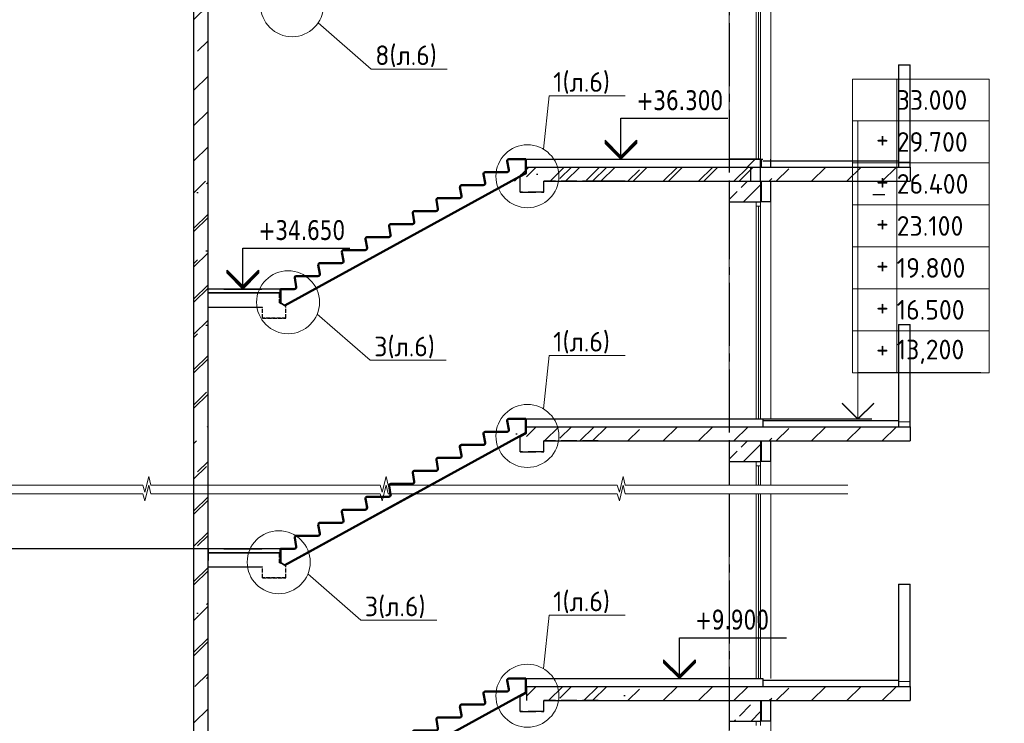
# Model space of a CAD drawing. Header units: millimetres. Extents: x 259029 to 2494469, y -731578 to -57567.
# Tile 84 of 252: x 348615 to 361124, y -593539 to -584598. Entities that reach past the tile are written whole.
import ezdxf
from ezdxf import colors
from ezdxf.entities.mleader import LeaderData, LeaderLine
from ezdxf.math import Vec2, Vec3

# ---------------------------------------------------------------- set-up
doc = ezdxf.new("R2010")
doc.units = ezdxf.units.MM
for name, pattern in [('______2', [270, 200, -70]), ('______5', [1100, 800, -100, 100, -100]), ('Б-1.1 оси$0$Б-1.1 Оси$0$GOST2.303 5', [24, 20, -1.5, 1, -1.5])]:
    doc.linetypes.add(name, pattern=pattern)
doc.layers.get('Defpoints').update_dxf_attribs({"color": 140})
for name, color, linetype, lineweight in [('RAZMER', 100, 'Continuous', 15), ('Standard', 7, 'Continuous', 25), ('АС-Таблицы', 7, 'Continuous', 20), ('Общий01', 7, 'Continuous', 13), ('ОСИ', 151, 'Б-1.1 оси$0$Б-1.1 Оси$0$GOST2.303 5', 9), ('отметки', 243, 'Continuous', 18), ('ПЛИТА', 152, 'Continuous', 35), ('Размеры кладочные', 3, 'Continuous', 20), ('РАЗРЕЗЫ', 10, 'Continuous', 60), ('Символы 0.20', 1, 'Continuous', 20), ('Стена', 7, 'Continuous', 50), ('Стена_ бетон несущ.', 253, 'Continuous', 70)]:
    doc.layers.add(name, color=color, linetype=linetype, lineweight=lineweight)
doc.styles.add('TAHOMA', font='tahoma.ttf')
doc.styles.add('ГОСТ', font='GOST_Common.ttf')
pattern_1 = [(45, (-814425.4, 462928), (-449.0128, 449.0128), []), (45, (-813976.4, 462928), (-449.0128, 449.0128), [793.75, -158.75, 0, -158.75])]
pattern_2 = [(45, (-814425.4, 443128), (-449.0128, 449.0128), []), (45, (-813976.4, 443128), (-449.0128, 449.0128), [793.75, -158.75, 0, -158.75])]
pattern_3 = [(45, (-814425.4, 466228), (-449.0128, 449.0128), []), (45, (-813976.4, 466228), (-449.0128, 449.0128), [793.75, -158.75, 0, -158.75])]
pattern_4 = [(45, (-814425.4, 469528), (-449.0128, 449.0128), []), (45, (-813976.4, 469528), (-449.0128, 449.0128), [793.75, -158.75, 0, -158.75])]
pattern_5 = [(45, (-814425.4, 472828), (-449.0128, 449.0128), []), (45, (-813976.4, 472828), (-449.0128, 449.0128), [793.75, -158.75, 0, -158.75])]

# ---------------------------------------------------------------- blocks, each defined once
blk = doc.blocks.new('*T1061')
at = {"layer": 'Defpoints', "color": 8, "linetype": 'ByBlock', "lineweight": 0, "transparency": 16777216}
for p, q in [((0, 0), (1734, 0)), ((0, 0), (0, -3733)), ((561, 0), (561, -3733)), ((1734, 0), (1734, -3733)), ((0, -533), (1734, -533)), ((0, -1067), (1734, -1067)), ((0, -1600), (1734, -1600)), ((0, -2133), (1734, -2133)), ((0, -2667), (1734, -2667)), ((0, -3200), (1734, -3200)), ((0, -3733), (1734, -3733))]:
    blk.add_line(p, q, dxfattribs=at)
at = {"layer": 'АС-Таблицы', "color": 0, "transparency": 16777216, "char_height": 250, "style": 'ГОСТ'}
for s, insert, width, attachment_point in [('33.000', (561, -267), 1173.09, 4), ('+', (461, -633), 361.22, 3), ('29.700', (561, -800), 1173.09, 4), ('+', (461, -1167), 361.22, 3), ('26.400', (561, -1333), 1173.09, 4), ('+', (461, -1700), 361.22, 3), ('23.100', (561, -1867), 1173.09, 4), ('19.800', (561, -2400), 1173.09, 4), ('+', (461, -2233), 361.22, 3), ('+', (461, -2767), 361.22, 3), ('16.500', (561, -2933), 1173.09, 4), ('+', (461, -3300), 361.22, 3), ('13,200', (561, -3467), 1173.09, 4)]:
    blk.add_mtext(s, dxfattribs=dict(at, insert=insert, width=width, attachment_point=attachment_point))
blk = doc.blocks.new('угловая')
at = {"layer": 'Стена_ бетон несущ.', "linetype": 'Continuous', "lineweight": 25}
h = blk.add_hatch(dxfattribs=at)
h.set_pattern_fill('ANSI35', scale=100, style=0)
h.set_pattern_definition(pattern_2)
h.paths.add_polyline_path([(8403, 113463), (8403, 116583), (8223, 116583), (8223, 113463)])
h = blk.add_hatch(dxfattribs=at)
h.set_pattern_fill('ANSI35', scale=100, style=0)
h.set_pattern_definition([(45, (-814425.4, 446428), (-449.0128, 449.0128), []), (45, (-813976.4, 446428), (-449.0128, 449.0128), [793.75, -158.75, 0, -158.75])])
h.paths.add_polyline_path([(12203, 113283), (13573, 113283), (13573, 113463), (12203, 113463)])
h = blk.add_hatch(dxfattribs=at)
h.set_pattern_fill('ANSI35', scale=100, style=0)
h.set_pattern_definition(pattern_5)
h.paths.add_polyline_path([(12448, 113463), (12448, 113283), (13573, 113283), (13573, 113463)])
h.paths.add_polyline_path([(12203, 113315), (12228, 113328), (12228, 113403), (12217, 113463), (12203, 113463)])
h = blk.add_hatch(dxfattribs=at)
h.set_pattern_fill('ANSI35', scale=100, style=0)
h.set_pattern_definition(pattern_2)
h.paths.add_polyline_path([(13703, 113463), (13703, 113283), (15603, 113283), (15603, 113463)])
h = blk.add_hatch(dxfattribs=at)
h.set_pattern_fill('ANSI35', scale=100, style=0)
h.set_pattern_definition(pattern_5)
h.paths.add_polyline_path([(13703, 113463), (13703, 113283), (15603, 113283), (15603, 113463)])
at = {"layer": 'Стена_ бетон несущ.', "linetype": 'Continuous', "lineweight": 13}
h = blk.add_hatch(dxfattribs=at)
h.set_pattern_fill('ANSI35', color=9, scale=100, style=0)
h.set_pattern_definition([(45, (-812704.9, 443128), (-449.0128, 449.0128), []), (45, (-812255.9, 443128), (-449.0128, 449.0128), [793.75, -158.75, 0, -158.75])])
h.paths.add_polyline_path([(15023, 113463), (15423, 113463), (15423, 113563), (15023, 113563)], flags=0)
at = {"layer": 'Стена_ бетон несущ.', "linetype": 'Continuous', "lineweight": 25}
h = blk.add_hatch(dxfattribs=at)
h.set_pattern_fill('ANSI35', scale=100, style=0)
h.set_pattern_definition([(45, (-206923.1, 673436.9), (-449.0128, 449.0128), []), (45, (-206474.1, 673436.9), (-449.0128, 449.0128), [793.75, -158.75, 0, -158.75])])
h.paths.add_polyline_path([(15423, 113463), (15423, 113283), (17323, 113283), (17323, 113463)])
h = blk.add_hatch(dxfattribs=at)
h.set_pattern_fill('ANSI35', scale=100, style=0)
h.set_pattern_definition(pattern_1)
h.paths.add_polyline_path([(8403, 110163), (8403, 113283), (8223, 113283), (8223, 110163)])
h = blk.add_hatch(dxfattribs=at)
h.set_pattern_fill('ANSI35', scale=100, style=0)
h.set_pattern_definition(pattern_2)
h.paths.add_polyline_path([(8403, 110163), (8403, 113283), (8223, 113283), (8223, 110163)])
h = blk.add_hatch(dxfattribs=at)
h.set_pattern_fill('ANSI35', scale=100, style=0)
h.set_pattern_definition(pattern_4)
h.paths.add_polyline_path([(12448, 110163), (12448, 109983), (13573, 109983), (13573, 110163)])
h.paths.add_polyline_path([(12203, 110015), (12228, 110028), (12228, 110103), (12217, 110163), (12203, 110163)])
h = blk.add_hatch(dxfattribs=at)
h.set_pattern_fill('ANSI35', scale=100, style=0)
h.set_pattern_definition(pattern_4)
h.paths.add_polyline_path([(13703, 110163), (13703, 109983), (15603, 109983), (15603, 110163)])
h = blk.add_hatch(dxfattribs=at)
h.set_pattern_fill('ANSI35', scale=100, style=0)
h.set_pattern_definition([(45, (-206923.1, 670136.9), (-449.0128, 449.0128), []), (45, (-206474.1, 670136.9), (-449.0128, 449.0128), [793.75, -158.75, 0, -158.75])])
h.paths.add_polyline_path([(15423, 110163), (15423, 109983), (17323, 109983), (17323, 110163)])
h = blk.add_hatch(dxfattribs=at)
h.set_pattern_fill('ANSI35', scale=100, style=0)
h.set_pattern_definition(pattern_1)
h.paths.add_polyline_path([(8403, 106863), (8403, 109983), (8223, 109983), (8223, 106863)])
h = blk.add_hatch(dxfattribs=at)
h.set_pattern_fill('ANSI35', scale=100, style=0)
h.set_pattern_definition(pattern_2)
h.paths.add_polyline_path([(8403, 106863), (8403, 109983), (8223, 109983), (8223, 106863)])
h = blk.add_hatch(dxfattribs=at)
h.set_pattern_fill('ANSI35', scale=100, style=0)
h.set_pattern_definition(pattern_3)
h.paths.add_polyline_path([(12448, 106863), (12448, 106683), (13573, 106683), (13573, 106863)])
h.paths.add_polyline_path([(12203, 106715), (12228, 106728), (12228, 106803), (12217, 106863), (12203, 106863)])
h = blk.add_hatch(dxfattribs=at)
h.set_pattern_fill('ANSI35', scale=100, style=0)
h.set_pattern_definition(pattern_3)
h.paths.add_polyline_path([(13703, 106863), (13703, 106683), (15603, 106683), (15603, 106863)])
h = blk.add_hatch(dxfattribs=at)
h.set_pattern_fill('ANSI35', scale=100, style=0)
h.set_pattern_definition([(45, (-206923.1, 666836.9), (-449.0128, 449.0128), []), (45, (-206474.1, 666836.9), (-449.0128, 449.0128), [793.75, -158.75, 0, -158.75])])
h.paths.add_polyline_path([(15423, 106863), (15423, 106683), (17323, 106683), (17323, 106863)])
h = blk.add_hatch(dxfattribs=at)
h.set_pattern_fill('ANSI35', scale=100, style=0)
h.set_pattern_definition(pattern_1)
h.paths.add_polyline_path([(8403, 103563), (8403, 106683), (8223, 106683), (8223, 103563)])
at = {"color": 0}
for p, q in [((12439, 113563), (15453, 113563)), ((13730, 113564), (14688, 113564)), ((13740, 113564), (14698, 113564)), ((12439, 110263), (15453, 110263)), ((13740, 110264), (14698, 110264)), ((8605, 108613), (4522, 108613)), ((12450, 106963), (15453, 106963)), ((13740, 106964), (14698, 106964))]:
    blk.add_line(p, q, dxfattribs=at)
at = {"layer": 'RAZMER', "color": 30, "ltscale": 100}
for p, q in [((16660, 110708, 0), (16660, 114049, 0)), ((16660, 114049, 0), (18222, 114049, 0)), ((16660, 113515, 0), (18222, 113515, 0)), ((16660, 112982, 0), (18222, 112982, 0)), ((16660, 112449, 0), (18222, 112449, 0)), ((16660, 111915, 0), (18222, 111915, 0)), ((16660, 111382, 0), (18222, 111382, 0)), ((16660, 110854, 0), (18222, 110854, 0))]:
    blk.add_line(p, q, dxfattribs=at)
at = {"layer": 'RAZMER'}
blk.add_line((16660, 110863, 0), (16660, 110263), dxfattribs=at)
at = {"layer": 'Standard', "color": 7, "linetype": 'Continuous', "lineweight": 25}
for p, q in [((8223, 96893), (8223, 121183)), ((8223, 113463), (8223, 116583)), ((8403, 109983), (8403, 115506)), ((8403, 109983), (8403, 115506)), ((8403, 113283), (8403, 115313)), ((13647, 113563), (13647, 114083)), ((13647, 114083), (15007, 114083)), ((13447, 113803), (13647, 113603)), ((13447, 113803), (13447, 113783)), ((13647, 113583), (13447, 113783)), ((13447, 113783), (13447, 113763)), ((13647, 113563), (13447, 113763)), ((13647, 113603), (13847, 113803)), ((13847, 113783), (13647, 113583)), ((13847, 113763), (13647, 113563)), ((13847, 113803), (13847, 113783)), ((13847, 113783), (13847, 113763)), ((8403, 111913), (8403, 113463)), ((8403, 111913), (8403, 113463)), ((15423, 113283), (15423, 113463)), ((8223, 110163), (8223, 113283)), ((8223, 110163), (8223, 113283)), ((8845, 111913), (8845, 112433)), ((8845, 112433), (10205, 112433)), ((8845, 111913), (8845, 112433)), ((8845, 112433), (10205, 112433)), ((8645, 112113), (8645, 112153)), ((8645, 112153), (8845, 111953)), ((8645, 112113), (8645, 112153)), ((8645, 112153), (8845, 111953)), ((8845, 111933), (8645, 112133)), ((8845, 111933), (8645, 112133)), ((8845, 111913), (8645, 112113)), ((8845, 111913), (8645, 112113)), ((8845, 111953), (9045, 112153)), ((8845, 111953), (9045, 112153)), ((9045, 112133), (8845, 111933)), ((9045, 112133), (8845, 111933)), ((9045, 112113), (8845, 111913)), ((9045, 112113), (8845, 111913)), ((9045, 112153), (9045, 112133)), ((9045, 112153), (9045, 112133)), ((9045, 112133), (9045, 112113)), ((9045, 112133), (9045, 112113)), ((8605, 111913), (9085, 111913)), ((8605, 111913), (9085, 111913)), ((8403, 108613), (8403, 110163)), ((8403, 108613), (8403, 110163)), ((8223, 106863), (8223, 109983)), ((8223, 106863), (8223, 109983)), ((8403, 100083), (8403, 109311)), ((8605, 108613), (9085, 108613)), ((8403, 106683), (8403, 108463)), ((14391, 106963), (14391, 107483)), ((14391, 107483), (15751, 107483)), ((14191, 107203), (14391, 107003)), ((14191, 107203), (14191, 107183)), ((14391, 107003), (14591, 107203)), ((14591, 107203), (14591, 107183)), ((14391, 106983), (14191, 107183)), ((14191, 107183), (14191, 107163)), ((14391, 106963), (14191, 107163)), ((14591, 107183), (14391, 106983)), ((14591, 107163), (14391, 106963)), ((14591, 107183), (14591, 107163)), ((8403, 103383), (8403, 106863)), ((8223, 103563), (8223, 106683))]:
    blk.add_line(p, q, dxfattribs=at)
at = {"layer": 'Standard', "color": 7, "linetype": 'Continuous', "lineweight": 13}
for p, q in [((15367, 116267), (15367, 113563)), ((15395, 113564), (15395, 116267)), ((15423, 113563), (15423, 116267)), ((17173, 113527), (17323, 113527)), ((15367, 113023), (15367, 112967)), ((15367, 112967), (15367, 110263)), ((15367, 112967), (15423, 112967)), ((15395, 110264), (15395, 112967)), ((15423, 112967), (15423, 113023)), ((15423, 110263), (15423, 112967)), ((17173, 110227), (17323, 110227)), ((15367, 109723), (15367, 109667)), ((15423, 109667), (15423, 109723)), ((15367, 109667), (15367, 109422)), ((15367, 109667), (15423, 109667)), ((15395, 109422), (15395, 109667)), ((15423, 109422), (15423, 109667)), ((15367, 109311), (15367, 106963)), ((15395, 106964), (15395, 109311)), ((15423, 106963), (15423, 109311)), ((17173, 106927), (17323, 106927)), ((15367, 106423), (15367, 106367)), ((15423, 106367), (15423, 106423))]:
    blk.add_line(p, q, dxfattribs=at)
at = {"layer": 'Общий01', "color": 7, "linetype": 'Continuous', "lineweight": 25}
for p, q in [((12203, 113563), (13303, 113563)), ((12203, 113563), (13303, 113563)), ((12439, 113563), (13303, 113563)), ((12439, 113563), (13303, 113563)), ((12448, 113463), (15603, 113463)), ((12448, 113463), (15603, 113463)), ((12503, 113463), (17323, 113463)), ((15453, 113543), (17173, 113543)), ((12669, 113283), (15603, 113283)), ((12669, 113283), (17323, 113283)), ((12203, 110263), (13303, 110263)), ((12203, 110263), (13303, 110263)), ((12439, 110263), (13303, 110263)), ((15453, 110243), (17173, 110243)), ((12448, 110163), (15603, 110163)), ((12503, 110163), (17323, 110163)), ((12669, 109983), (15603, 109983)), ((12669, 109983), (17323, 109983)), ((12203, 106963), (13303, 106963)), ((12450, 106963), (13303, 106963)), ((12450, 106863), (12450, 106963)), ((12448, 106863), (15603, 106863)), ((12503, 106863), (17323, 106863)), ((15453, 106943), (17173, 106943)), ((12669, 106683), (15603, 106683)), ((12669, 106683), (17323, 106683))]:
    blk.add_line(p, q, dxfattribs=at)
at = {"layer": 'ОСИ', "color": 16, "linetype": '______5', "lineweight": 25}
for p, q in [((15023, 122992), (15023, 109422)), ((15023, 109311), (15023, 92834))]:
    blk.add_line(p, q, dxfattribs=at)
at = {"layer": 'отметки', "linetype": 'Continuous', "lineweight": 25, "ltscale": 100}
blk.add_lwpolyline([(16460, 110463), (16660, 110263), (16860, 110463)], dxfattribs=at)
at = {"layer": 'отметки', "linetype": 'Continuous', "lineweight": 25, "ltscale": 100, "elevation": 0}
blk.add_lwpolyline([(16460, 110460), (16660, 110260), (16860, 110460)], dxfattribs=at)
at = {"layer": 'ПЛИТА', "color": 0}
for p, q in [((9313, 111863), (8403, 111863)), ((9313, 108563), (8403, 108563))]:
    blk.add_line(p, q, dxfattribs=at)
at = {"layer": 'ПЛИТА', "color": 0, "lineweight": 30}
for p, q in [((8403, 111683), (9093, 111683)), ((8403, 108383), (9093, 108383))]:
    blk.add_line(p, q, dxfattribs=at)
at = {"layer": 'ПЛИТА', "color": 0, "lineweight": -2}
blk.add_line((12450, 106863), (12450, 106963), dxfattribs=at)
at = {"layer": 'Размеры кладочные'}
for points in [[(8899, 109422), (7677, 109422), (7651, 109532), (7602, 109332), (7575, 109422), (5766, 109422)], [(11913, 109422), (10690, 109422), (10665, 109532), (10616, 109332), (10588, 109422), (8899, 109422)], [(16533, 109422), (13704, 109422), (13679, 109532), (13630, 109332), (13602, 109422), (11913, 109422)], [(8899, 109311), (7677, 109311), (7651, 109421), (7602, 109221), (7575, 109311), (5766, 109311)], [(11913, 109311), (10690, 109311), (10665, 109421), (10616, 109221), (10588, 109311), (8899, 109311)], [(16533, 109311), (13704, 109311), (13679, 109421), (13630, 109221), (13602, 109311), (11913, 109311)]]:
    blk.add_lwpolyline(points, dxfattribs=at)
at = {"layer": 'РАЗРЕЗЫ', "color": 2, "lineweight": -2}
for p, q in [((15453, 110263), (16836, 110263)), ((15453, 110263), (15453, 110163)), ((15453, 106963), (15453, 106863))]:
    blk.add_line(p, q, dxfattribs=at)
at = {"layer": 'Стена', "color": 34, "linetype": 'Continuous', "lineweight": 13}
for p, q in [((15553, 113563), (15553, 116323)), ((15553, 110263), (15553, 113023)), ((15553, 109422), (15553, 109723)), ((15553, 106963), (15553, 109311)), ((15553, 103663), (15553, 106423))]:
    blk.add_line(p, q, dxfattribs=at)
at = {"layer": 'Стена', "color": 34, "linetype": 'Continuous', "lineweight": 25}
for p, q in [((17173, 114763), (17323, 114763)), ((17173, 114763), (17173, 113463)), ((17173, 114763), (17173, 113463)), ((17323, 113463), (17323, 114763)), ((15433, 113463), (15433, 113563)), ((15553, 113463), (15553, 113563)), ((15433, 113023), (15433, 113283)), ((15553, 113023), (15553, 113283)), ((16850, 113113), (17000, 113113)), ((16850, 113113), (17000, 113113)), ((15553, 113023), (15423, 113023)), ((17173, 111463), (17323, 111463)), ((17173, 111463), (17173, 110163)), ((17323, 110163), (17323, 111463)), ((15433, 109723), (15433, 109983)), ((15553, 109723), (15553, 109983)), ((15553, 109723), (15423, 109723)), ((17173, 108163), (17323, 108163)), ((17173, 108163), (17173, 106863)), ((17323, 106863), (17323, 108163)), ((15433, 106423), (15433, 106683)), ((15553, 106423), (15553, 106683)), ((15553, 106423), (15423, 106423))]:
    blk.add_line(p, q, dxfattribs=at)
at = {"layer": 'Стена', "color": 7, "linetype": 'Continuous', "lineweight": 25}
for p, q in [((9503, 111913), (8403, 111913)), ((9503, 111913), (8403, 111913)), ((9323, 111913), (8403, 111913)), ((9503, 108613), (8403, 108613)), ((8403, 108613), (8403, 108463)), ((9323, 108613), (8403, 108613))]:
    blk.add_line(p, q, dxfattribs=at)
at = {"layer": 'Стена_ бетон несущ.', "color": 9, "linetype": 'Continuous', "lineweight": 13}
for p, q in [((15023, 116323), (15023, 113563)), ((15175, 113203), (15255, 113283)), ((15207, 113023), (15423, 113239)), ((15023, 113051), (15125, 113153)), ((15023, 113023), (15023, 110263)), ((15420, 113023), (15423, 113027)), ((15175, 109903), (15255, 109983)), ((15023, 109751), (15125, 109853)), ((15207, 109723), (15423, 109939)), ((15023, 109723), (15023, 109422)), ((15420, 109723), (15423, 109727)), ((15023, 109311), (15023, 106963)), ((15154, 106487), (15295, 106629)), ((15302, 106423), (15423, 106545)), ((15023, 106423), (15023, 103663)), ((15089, 106423), (15104, 106438))]:
    blk.add_line(p, q, dxfattribs=at)
at = {"layer": 'Стена_ бетон несущ.', "color": 9, "linetype": 'Continuous', "lineweight": 25}
for p, q in [((15023, 113563), (15023, 113463)), ((15423, 113563), (15023, 113563)), ((15423, 113463), (15423, 113563)), ((13703, 113283), (13303, 113283)), ((13703, 113283), (13303, 113283)), ((15023, 113283), (15023, 113023)), ((15423, 113283), (15423, 113023)), ((15023, 113023), (15423, 113023)), ((15023, 109983), (15023, 109723)), ((15423, 109983), (15423, 109723)), ((15023, 109723), (15423, 109723)), ((15023, 106683), (15023, 106423)), ((15423, 106683), (15423, 106423)), ((15023, 106423), (15423, 106423))]:
    blk.add_line(p, q, dxfattribs=at)
at = {"layer": 'Стена_ бетон несущ.', "color": 7, "linetype": 'Continuous', "lineweight": 25}
for p, q in [((15293, 113463), (15293, 113283)), ((15423, 113283), (15423, 113463)), ((17323, 113463), (17323, 113283)), ((17323, 110163), (17323, 109983)), ((17323, 106863), (17323, 106683))]:
    blk.add_line(p, q, dxfattribs=at)
blk.add_blockref('*T1061', (16591, 114582, 0))
at = {"layer": 'Standard', "color": 7, "linetype": 'Continuous', "lineweight": 25, "char_height": 250, "attachment_point": 7, "style": 'TAHOMA'}
for s, insert, width in [('{\\W0.86;+36.300}', (13847, 114183), 1028.16), ('\\W0.86;+34.650', (9045, 112533), 1183.81), ('{\\W0.86;+9.900}', (14591, 107583), 1028.16)]:
    blk.add_mtext(s, dxfattribs=dict(at, insert=insert, width=width))
blk = doc.blocks.new('_None')
blk = doc.blocks.new('НОВЫЙ')
at = {"layer": 'Standard', "color": 5, "linetype": 'Continuous', "lineweight": 50, "transparency": 33554687}
for p, q in [((381795, -472257), (381776, -472146)), ((381796, -472122), (382011, -472122)), ((382011, -472122), (381835, -472122)), ((382011, -472122), (382011, -472298)), ((378952, -473979), (382011, -472298)), ((381495, -472422), (381476, -472311)), ((381496, -472287), (381771, -472287)), ((381195, -472587), (381176, -472476)), ((381196, -472452), (381471, -472452)), ((380895, -472752), (380876, -472641)), ((380896, -472617), (381171, -472617)), ((380595, -472917), (380576, -472806)), ((380596, -472782), (380871, -472782)), ((380296, -472947), (380571, -472947)), ((380295, -473082), (380276, -472971)), ((379995, -473247), (379976, -473136)), ((379996, -473112), (380271, -473112)), ((379695, -473412), (379676, -473301)), ((379696, -473277), (379971, -473277)), ((379396, -473442), (379671, -473442)), ((379395, -473577), (379376, -473466)), ((379095, -473742), (379076, -473631)), ((379096, -473607), (379371, -473607)), ((378895, -473772), (378895, -473837)), ((378895, -473772), (378895, -473948)), ((378895, -473772), (379071, -473772))]:
    blk.add_line(p, q, dxfattribs=at)
for centre, radius, start, end in [((381796, -472142), 20, 90, 191.3099), ((381496, -472307), 20, 90, 191.3099), ((381771, -472262), 25, 270, 11.3099), ((381471, -472427), 25, 270, 11.3099), ((381196, -472472), 20, 90, 191.3099), ((380896, -472637), 20, 90, 191.3099), ((381171, -472592), 25, 270, 11.3099), ((380596, -472802), 20, 90, 191.3099), ((380871, -472757), 25, 270, 11.3099), ((380296, -472967), 20, 90, 191.3099), ((380571, -472922), 25, 270, 11.3099), ((379996, -473132), 20, 90, 191.3099), ((380271, -473087), 25, 270, 11.3099), ((379696, -473297), 20, 90, 191.3099), ((379971, -473252), 25, 270, 11.3099), ((379396, -473462), 20, 90, 191.3099), ((379671, -473417), 25, 270, 11.3099), ((379096, -473627), 20, 90, 191.3099), ((379371, -473582), 25, 270, 11.3099), ((379071, -473747), 25, 270, 11.3099)]:
    blk.add_arc(centre, radius, start, end, dxfattribs=at)
at = {"layer": 'РАЗРЕЗЫ', "color": 5, "lineweight": 35}
for p, q in [((382011, -472298), (382011, -472122)), ((382011, -472298), (382011, -472298)), ((378895, -473948), (378895, -473772)), ((378952, -473979), (378895, -473948))]:
    blk.add_line(p, q, dxfattribs=at)
blk = doc.blocks.new('выаыв')
at = {"layer": 'Standard', "color": 7, "linetype": '______2', "lineweight": 30}
for p, q in [((483017, -472887), (483017, -472378)), ((486656, -473099), (486656, -472378)), ((482696, -473063), (483017, -472887)), ((482696, -473659), (482696, -473063)), ((482696, -473659), (482696, -473279)), ((483896, -473659), (483896, -473099)), ((486656, -473099), (483896, -473099)), ((483896, -473659), (482696, -473659)), ((483896, -473659), (482696, -473659)), ((482696, -473659), (483896, -473659)), ((483896, -473659), (482696, -473659))]:
    blk.add_line(p, q, dxfattribs=at)
at = {"layer": 'ПЛИТА', "color": 0, "lineweight": 30}
blk.add_line((483017, -472378), (486656, -472378), dxfattribs=at)

msp = doc.modelspace()

# ---------------------------------------------------------------- hatches: boundary and pattern name
at = {"layer": 'Стена_ бетон несущ.', "linetype": 'Continuous', "lineweight": 25}
h = msp.add_hatch(dxfattribs=at)
h.set_pattern_fill('ANSI35', scale=100, style=0)
h.set_pattern_definition([(45, (-471554.9, -253505.94), (-449.0128, 449.0128), []), (45, (-471105.9, -253505.94), (-449.0128, 449.0128), [793.75, -158.75, 0, -158.75])])
h.paths.add_polyline_path([(355073.3, -586650.9), (356443.4, -586650.9), (356443.4, -586470.9), (355073.3, -586470.9)])
h = msp.add_hatch(dxfattribs=at)
h.set_pattern_fill('ANSI35', scale=100, style=0)
h.set_pattern_definition([(45, (-471820.5, -256805.94), (-449.0128, 449.0128), []), (45, (-471371.46, -256805.94), (-449.0128, 449.0128), [793.75, -158.75, 0, -158.75])])
h.paths.add_polyline_path([(354807.7, -589950.9), (356177.8, -589950.9), (356177.8, -589770.9), (354807.7, -589770.9)])
h = msp.add_hatch(dxfattribs=at)
h.set_pattern_fill('ANSI35', scale=100, style=0)
h.set_pattern_definition([(45, (-471570.4, -237005.94), (-449.0128, 449.0128), []), (45, (-471121.4, -237005.94), (-449.0128, 449.0128), [793.75, -158.75, 0, -158.75])])
h.paths.add_polyline_path([(355057.8, -593250.9), (356427.9, -593250.9), (356427.9, -593070.9), (355057.8, -593070.9)])

# ---------------------------------------------------------------- linework, layer by layer
at = {"layer": 'Standard', "color": 7, "linetype": '______2', "lineweight": 30}
for p, q in [((355054.1, -586552.7), (355054.1, -586470.8)), ((354973.9, -586596.8), (355054.1, -586552.7)), ((354973.9, -586790.9), (354973.9, -586596.8)), ((355273.9, -586790.9), (355273.9, -586650.9)), ((355963.9, -586650.9), (355273.9, -586650.9)), ((354973.9, -586790.9), (354973.9, -586695.9)), ((355273.9, -586790.9), (354973.9, -586790.9)), ((355273.9, -586790.9), (354973.9, -586790.9)), ((354973.9, -586790.9), (355273.9, -586790.9)), ((355273.9, -586790.9), (354973.9, -586790.9)), ((355054.1, -589852.7), (355054.1, -589770.8)), ((354973.9, -589896.8), (355054.1, -589852.7)), ((354973.9, -590090.9), (354973.9, -589896.8)), ((354973.9, -590090.9), (354973.9, -589995.9)), ((355273.9, -590090.9), (355273.9, -589950.9)), ((355963.9, -589950.9), (355273.9, -589950.9)), ((355273.9, -590090.9), (354973.9, -590090.9)), ((355273.9, -590090.9), (354973.9, -590090.9)), ((354973.9, -590090.9), (355273.9, -590090.9)), ((355273.9, -590090.9), (354973.9, -590090.9)), ((354973.9, -593196.8), (355054.1, -593152.7)), ((355054.1, -593152.7), (355054.1, -593070.8)), ((354973.9, -593390.9), (354973.9, -593196.8)), ((355273.9, -593390.9), (355273.9, -593250.9)), ((355963.9, -593250.9), (355273.9, -593250.9)), ((354973.9, -593390.9), (354973.9, -593295.9)), ((355273.9, -593390.9), (354973.9, -593390.9)), ((355273.9, -593390.9), (354973.9, -593390.9)), ((354973.9, -593390.9), (355273.9, -593390.9)), ((355273.9, -593390.9), (354973.9, -593390.9))]:
    msp.add_line(p, q, dxfattribs=at)
at = {"layer": 'Standard', "color": 1, "linetype": 'Continuous', "lineweight": 50, "transparency": 33554687}
for p, q in [((354527.4, -589971), (354508.1, -589859.8)), ((353832.4, -590512.3), (354743.4, -590011.6)), ((354227.4, -590136), (354208.1, -590024.8)), ((354227.7, -590000.9), (354502.8, -590000.9)), ((353927.7, -590165.9), (354202.8, -590165.9)), ((352216.9, -591400.4), (353631.2, -590623)), ((352727.7, -590825.9), (353002.8, -590825.9))]:
    msp.add_line(p, q, dxfattribs=at)
at = {"layer": 'Standard', "color": 7, "linetype": 'Continuous', "lineweight": 25}
msp.add_line((351209.6, -591320.9), (351689.6, -591320.9), dxfattribs=at)
at = {"layer": 'Standard', "color": 1, "linetype": 'Continuous', "lineweight": 50, "transparency": 33554687}
for centre, radius, start, end in [((354527.7, -589855.9), 20, 90, 191.30993), ((354227.7, -590020.9), 20, 90, 191.30993), ((354502.8, -589975.9), 25, 270, 11.30993), ((354202.8, -590140.9), 25, 270, 11.30993), ((353002.8, -590800.9), 25, 270, 11.30993)]:
    msp.add_arc(centre, radius, start, end, dxfattribs=at)
at = {"layer": 'Общий01', "color": 7, "linetype": 'Continuous', "lineweight": 25}
for p, q in [((355044.1, -586370.9), (355907.7, -586370.9)), ((355053.2, -586470.9), (358207.7, -586470.9)), ((354839, -589670.9), (355907.7, -589670.9)), ((354848.1, -589670.9), (355907.7, -589670.9)), ((355044.1, -589670.9), (355907.7, -589670.9)), ((355053.2, -589770.9), (358207.7, -589770.9)), ((355053.2, -589770.9), (358207.7, -589770.9)), ((354807.7, -592970.9), (355907.7, -592970.9)), ((355044.1, -592970.9), (355907.7, -592970.9)), ((355057.8, -593250.9), (355057.8, -593070.9)), ((355107.7, -593070.9), (358207.7, -593070.9)), ((355383.9, -593250.9), (358207.7, -593250.9))]:
    msp.add_line(p, q, dxfattribs=at)
at = {"layer": 'ПЛИТА', "color": 0, "lineweight": 0}
for p, q in [((355044.1, -586420.9), (355044.1, -586370.9)), ((355044.1, -589720.9), (355044.1, -589670.9)), ((355044.1, -593020.9), (355044.1, -592970.9))]:
    msp.add_line(p, q, dxfattribs=at)
at = {"layer": 'ПЛИТА', "color": 0, "lineweight": 30}
for p, q in [((355054.1, -586470.8), (355963.9, -586470.8)), ((355054.1, -589770.8), (355963.9, -589770.8)), ((351007.7, -591550.9), (351697.7, -591550.9)), ((355054.1, -593070.8), (355963.9, -593070.8))]:
    msp.add_line(p, q, dxfattribs=at)
at = {"layer": 'РАЗРЕЗЫ', "color": 2, "lineweight": -2}
for p, q in [((354896.9, -586627.7), (355044.1, -586546.8)), ((354896.9, -589927.7), (355044.1, -589846.8)), ((354896.9, -593227.7), (355044.1, -593146.8))]:
    msp.add_line(p, q, dxfattribs=at)
at = {"layer": 'Символы 0.20'}
for centre in [(352075.2, -584415.4), (355065.1, -586587.9), (352024.3, -588189.3), (355065.1, -589887.9), (351905.5, -591491.9), (355065.1, -593187.9)]:
    msp.add_circle(centre, 400, dxfattribs=at)
at = {"layer": 'Стена', "color": 7, "linetype": 'Continuous', "lineweight": 25}
for p in [(352107.7, -591320.9), (351991.7, -591320.9)]:
    msp.add_line(p, (351007.7, -591320.9), dxfattribs=at)

# ---------------------------------------------------------------- block references
msp.add_blockref('угловая', (342604.9, -699934))
at = {"layer": 'РАЗРЕЗЫ', "color": 2, "lineweight": -2}
for p in [(-26967.3, -114249.2), (-26967.3, -117549.2), (-26967.3, -120849.2)]:
    msp.add_blockref('НОВЫЙ', p, dxfattribs=at)
at = {"layer": 'РАЗРЕЗЫ', "color": 2, "lineweight": -2, "xscale": -0.25, "yscale": 0.25, "zscale": 0.25}
for p in [(472671.8, -469976.3), (472671.8, -473276.3)]:
    msp.add_blockref('выаыв', p, dxfattribs=at)

# ---------------------------------------------------------------- leaders
at = {"layer": 'Символы 0.20'}
ml = msp.add_multileader_mtext('Standard', dxfattribs=at)
ml.set_content('8(л.6)', color=256, style='ГОСТ')
ml.set_leader_properties(color=256, linetype='ByLayer', lineweight=-1)
ml.set_arrow_properties(name='NONE')
ml.build(insert=Vec2(0, 0))
ml.multileader.update_dxf_attribs({"text_left_attachment_type": 6, "text_right_attachment_type": 6, "dogleg_length": 0.25, "arrow_head_size": 200, "scale": 100})
ctx = ml.context
ctx.base_point, ctx.scale, ctx.char_height, ctx.arrow_head_size, ctx.landing_gap_size, ctx.plane_origin = Vec3(353106.8, -585225.2), 100, 250, 200, 25, Vec3(353591.1, -585527.1)
ctx.left_attachment, ctx.right_attachment = 6, 6
notes = []
notes.append((ctx, [(0, (1, 1, 0), (353081.8, -585225.2), (1, 0), 25, [(0, [(352408, -584637.3)], 0, [])])]))
ctx.mtext.insert, ctx.mtext.width, ctx.mtext.defined_height, ctx.mtext.flow_direction = Vec3(353131.8, -584925.2), 1094.387, 742.8, 5
ml = msp.add_multileader_mtext('Standard', dxfattribs=at)
ml.set_content('1(л.6)', color=256, style='ГОСТ')
ml.set_leader_properties(color=256, linetype='ByLayer', lineweight=-1)
ml.set_arrow_properties(name='NONE')
ml.build(insert=Vec2(0, 0))
ml.multileader.update_dxf_attribs({"text_left_attachment_type": 6, "text_right_attachment_type": 6, "dogleg_length": 0.25, "arrow_head_size": 200, "scale": 100})
ctx = ml.context
ctx.base_point, ctx.scale, ctx.char_height, ctx.arrow_head_size, ctx.landing_gap_size, ctx.plane_origin = Vec3(355366.9, -585565), 100, 250, 200, 25, Vec3(356581.1, -587699.5)
ctx.left_attachment, ctx.right_attachment = 6, 6
notes.append((ctx, [(0, (1, 1, 0), (355341.9, -585565), (1, 0), 25, [(0, [(355270.1, -586244.4)], 0, [])])]))
ctx.mtext.insert, ctx.mtext.width, ctx.mtext.flow_direction = Vec3(355391.9, -585265), 792.21, 5
ml = msp.add_multileader_mtext('Standard', dxfattribs=at)
ml.set_content('3(л.6)', color=256, style='ГОСТ')
ml.set_leader_properties(color=256, linetype='ByLayer', lineweight=-1)
ml.set_arrow_properties(name='NONE')
ml.build(insert=Vec2(0, 0))
ml.multileader.update_dxf_attribs({"text_left_attachment_type": 6, "text_right_attachment_type": 6, "dogleg_length": 0.25, "arrow_head_size": 200, "scale": 100})
ctx = ml.context
ctx.base_point, ctx.scale, ctx.char_height, ctx.arrow_head_size, ctx.landing_gap_size, ctx.plane_origin = Vec3(353094.5, -588925.9), 100, 250, 200, 25, Vec3(353578.8, -589227.7)
ctx.left_attachment, ctx.right_attachment = 6, 6
notes.append((ctx, [(0, (1, 1, 0), (353069.5, -588925.9), (1, 0), 25, [(0, [(352395.7, -588338)], 0, [])])]))
ctx.mtext.insert, ctx.mtext.width, ctx.mtext.defined_height, ctx.mtext.flow_direction = Vec3(353119.5, -588625.9), 1094.387, 742.8, 5
ml = msp.add_multileader_mtext('Standard', dxfattribs=at)
ml.set_content('1(л.6)', color=256, style='ГОСТ')
ml.set_leader_properties(color=256, linetype='ByLayer', lineweight=-1)
ml.set_arrow_properties(name='NONE')
ml.build(insert=Vec2(0, 0))
ml.multileader.update_dxf_attribs({"text_left_attachment_type": 6, "text_right_attachment_type": 6, "dogleg_length": 0.25, "arrow_head_size": 200, "scale": 100})
ctx = ml.context
ctx.base_point, ctx.scale, ctx.char_height, ctx.arrow_head_size, ctx.landing_gap_size, ctx.plane_origin = Vec3(355366.9, -588865), 100, 250, 200, 25, Vec3(356581.1, -590999.5)
ctx.left_attachment, ctx.right_attachment = 6, 6
notes.append((ctx, [(0, (1, 1, 0), (355341.9, -588865), (1, 0), 25, [(0, [(355270.1, -589544.4)], 0, [])])]))
ctx.mtext.insert, ctx.mtext.width, ctx.mtext.flow_direction = Vec3(355391.9, -588565), 792.21, 5
ml = msp.add_multileader_mtext('Standard', dxfattribs=at)
ml.set_content('3(л.6)', color=256, style='ГОСТ')
ml.set_leader_properties(color=256, linetype='ByLayer', lineweight=-1)
ml.set_arrow_properties(name='NONE')
ml.build(insert=Vec2(0, 0))
ml.multileader.update_dxf_attribs({"text_left_attachment_type": 6, "text_right_attachment_type": 6, "dogleg_length": 0.25, "arrow_head_size": 200, "scale": 100})
ctx = ml.context
ctx.base_point, ctx.scale, ctx.char_height, ctx.arrow_head_size, ctx.landing_gap_size, ctx.plane_origin = Vec3(352975.6, -592228.5), 100, 250, 200, 25, Vec3(353459.9, -592530.3)
ctx.left_attachment, ctx.right_attachment = 6, 6
notes.append((ctx, [(0, (1, 1, 0), (352950.6, -592228.5), (1, 0), 25, [(0, [(352276.8, -591640.5)], 0, [])])]))
ctx.mtext.insert, ctx.mtext.width, ctx.mtext.defined_height, ctx.mtext.flow_direction = Vec3(353000.6, -591928.5), 1094.387, 742.8, 5
ml = msp.add_multileader_mtext('Standard', dxfattribs=at)
ml.set_content('1(л.6)', color=256, style='ГОСТ')
ml.set_leader_properties(color=256, linetype='ByLayer', lineweight=-1)
ml.set_arrow_properties(name='NONE')
ml.build(insert=Vec2(0, 0))
ml.multileader.update_dxf_attribs({"text_left_attachment_type": 6, "text_right_attachment_type": 6, "dogleg_length": 0.25, "arrow_head_size": 200, "scale": 100})
ctx = ml.context
ctx.base_point, ctx.scale, ctx.char_height, ctx.arrow_head_size, ctx.landing_gap_size, ctx.plane_origin = Vec3(355366.9, -592165), 100, 250, 200, 25, Vec3(356581.1, -594299.5)
ctx.left_attachment, ctx.right_attachment = 6, 6
notes.append((ctx, [(0, (1, 1, 0), (355341.9, -592165), (1, 0), 25, [(0, [(355270.1, -592844.4)], 0, [])])]))
ctx.mtext.insert, ctx.mtext.width, ctx.mtext.flow_direction = Vec3(355391.9, -591865), 792.21, 5
for ctx, leaders in notes:
    for number, flags, end, landing, length, lines in leaders:
        leader = LeaderData()
        leader.index, (leader.has_last_leader_line, leader.has_dogleg_vector, leader.attachment_direction) = number, flags
        leader.last_leader_point, leader.dogleg_vector, leader.dogleg_length = Vec3(end), Vec3(landing), length
        for number, points, colour, breaks in lines:
            line = LeaderLine()
            line.index, line.vertices, line.color, line.breaks = number, Vec3.list(points), colors.encode_raw_color(colour), breaks
            leader.lines.append(line)
        ctx.leaders.append(leader)

doc.saveas('drawing.dxf')
